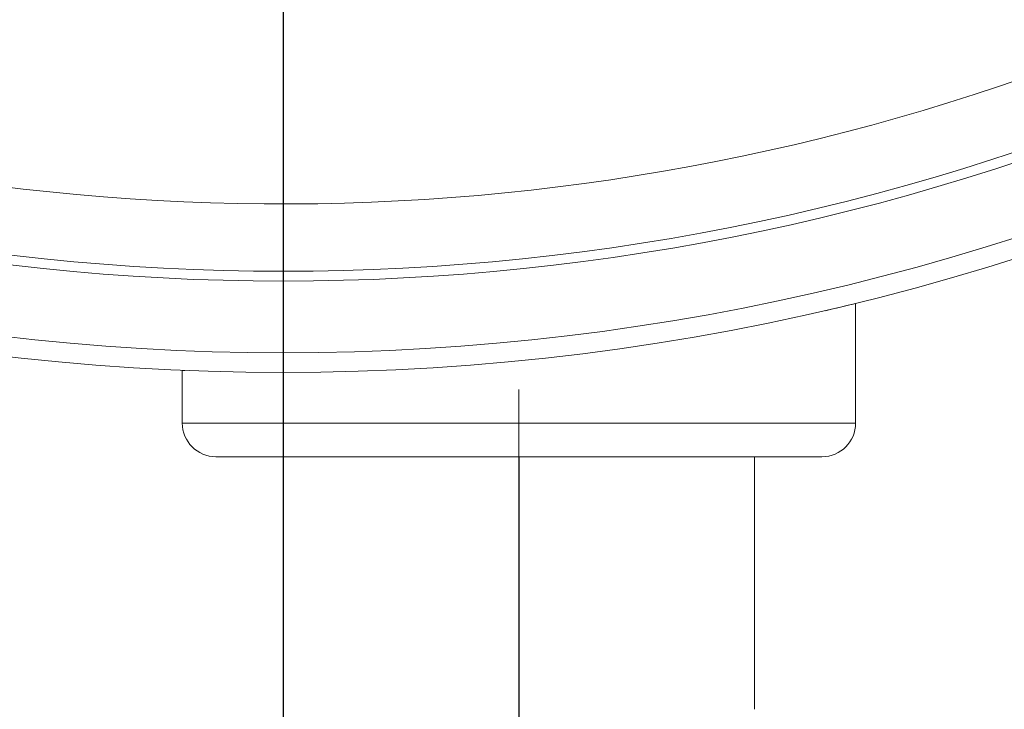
# Model space of a CAD drawing. Header units: millimetres. Extents: x -104 to 382, y -287 to 234.
# Tile 4 of 46: x -12 to 17, y -233 to -213. Entities that reach past the tile are written whole.
import ezdxf

# ---------------------------------------------------------------- set-up
doc = ezdxf.new("R2010")
doc.units = ezdxf.units.MM
for name, pattern in [('K5LT_AXLED', [12, 7.5, -1.5, 1.5, -1.5]), ('K5LT_BASIC', [0]), ('K5LT_THIN', [0])]:
    doc.linetypes.add(name, pattern=pattern)
doc.styles.add('KDIMTEXTSTYLE', font='GOST_AU.SHX', dxfattribs={"width": 0.96, "oblique": 15, "height": 5})
doc.dimstyles.new('KDIMSTYLE (1.00)', dxfattribs={"dimtxt": 5, "dimasz": 1, "dimexe": 2, "dimexo": 0, "dimgap": 1, "dimtad": 1, "dimtxsty": 'KDIMTEXTSTYLE', "dimsah": 1, "dimcen": 0, "dimdle": 1, "dimadec": 0, "dimazin": 0, "dimtfac": 0.667, "dimtmove": 0, "dimatfit": 3, "dimfxl": 1, "dimtvp": 1, "dimtolj": 1, "dimtzin": 0, "dimarcsym": 0})

# ---------------------------------------------------------------- blocks, each defined once
blk = doc.blocks.new('U0')
at = {"color": 30, "linetype": 'K5LT_AXLED', "lineweight": 18, "true_color": 0xff8000}
blk.add_line((-3.958, -151.486), (-3.958, -224.986), dxfattribs=at)
blk = doc.blocks.new('KDIMARROW_02')
blk.add_hatch(color=0).paths.add_polyline_path([(4.5, 0), (5, 0.658), (0, 0), (5, -0.658)])
at = {"color": 0, "linetype": 'K5LT_THIN', "lineweight": 18}
for p, q in [((5, 0.658), (0, 0)), ((4.5, 0), (5, 0.658)), ((0, 0), (-1, 0)), ((0, 0), (5, -0.658)), ((0, 0), (7, 0)), ((5, -0.658), (4.5, 0))]:
    blk.add_line(p, q, dxfattribs=at)

msp = doc.modelspace()

# ---------------------------------------------------------------- linework, layer by layer
at = {"color": 150, "linetype": 'K5LT_BASIC', "lineweight": 20, "true_color": 0x0080ff}
for p, q in [((13.042, -224.486), (13.042, -220.936)), ((-6.958, -224.486), (-6.958, -222.924)), ((-5.958, -225.486), (12.042, -225.486)), ((-3.958, -225.486), (-5.958, -225.486)), ((-3.958, -225.486), (-3.958, -232.986)), ((10.042, -225.486), (10.042, -232.986))]:
    msp.add_line(p, q, dxfattribs=at)
at = {"color": 30, "linetype": 'K5LT_AXLED', "lineweight": 18, "true_color": 0xff8000}
msp.add_line((3.042, -223.486), (3.042, -265.986), dxfattribs=at)
at = {"color": 7, "linetype": 'K5LT_THIN', "lineweight": 18}
for p, q in [((-6.957, -224.486), (-6.958, -224.486)), ((13.042, -224.486), (-6.957, -224.486))]:
    msp.add_line(p, q, dxfattribs=at)
for radius, start, end in [(66.49, 146.98461, 325.86214), (68.786, 246.03077, 293.96923), (68.493, 246.03077, 293.96923), (70.914, 242.44999, 297.55001)]:
    msp.add_arc((-3.958, -151.486), radius, start, end, dxfattribs=at)
at = {"color": 150, "linetype": 'K5LT_BASIC', "lineweight": 20, "true_color": 0x0080ff}
for centre, radius, start, end in [((-3.958, -151.486), 71.5, 241.14717, 298.85283), ((-3.958, -151.486), 71.5, 283.00951, 283.75407), ((-3.958, -151.486), 71.5, 267.60023, 267.65784), ((-5.958, -224.486), 1, 180, 270), ((12.042, -224.486), 1, 270, 0)]:
    msp.add_arc(centre, radius, start, end, dxfattribs=at)

# ---------------------------------------------------------------- block references
msp.add_blockref('U0', (0, 0))

# ---------------------------------------------------------------- dimensions: what is measured, and where the dimension line sits
at = {"color": 7}
msp.add_linear_dim(base=(3.042, -285.098), p1=(-3.958, -151.486), p2=(3.042, -225.486), location=(12.51, -285.098), dimstyle='KDIMSTYLE (1.00)', override={"dimexo": 0, "dimpost": '\\H5.0;\\W0.965;\\Q15;<>', "dimblk1": 'KDIMARROW_02', "dimblk2": 'KDIMARROW_02', "dimse1": 0, "dimse2": 0, "dimclrt": 7, "dimtolj": 1}, dxfattribs=at).render()

doc.saveas('drawing.dxf')
